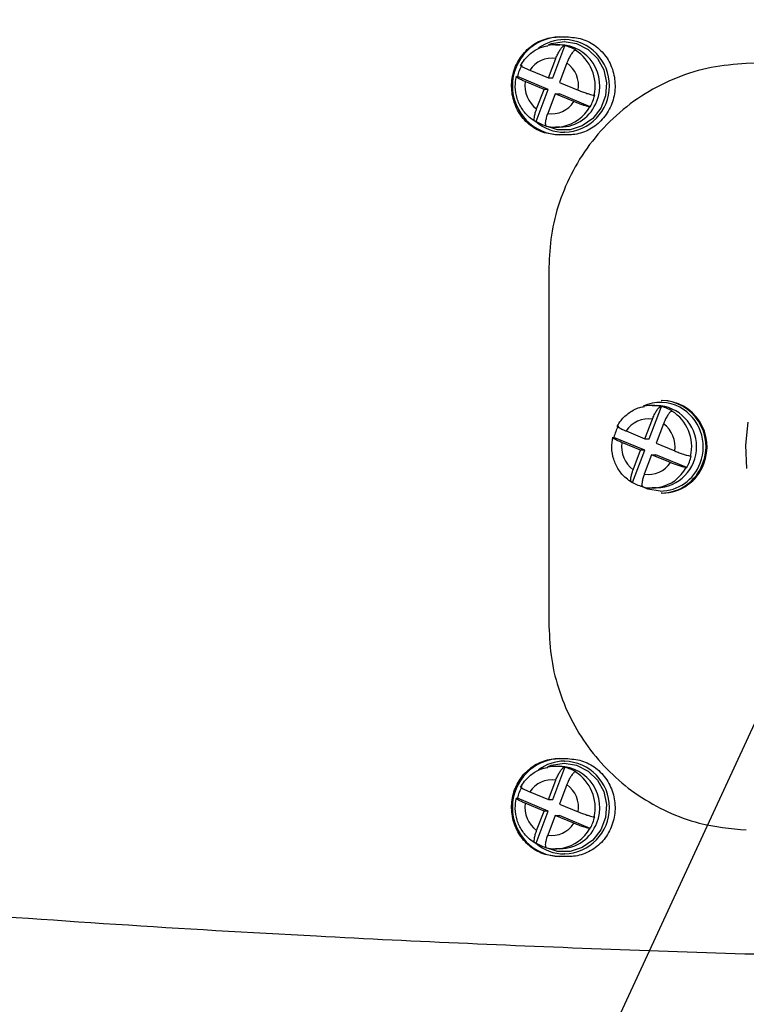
# Model space of a CAD drawing. Header units: millimetres. Extents: x 7590 to 10884, y -1862 to 419.
# Tile 5 of 83: x 8186 to 8256, y -1444 to -1348. Entities that reach past the tile are written whole.
import ezdxf

# ---------------------------------------------------------------- set-up
doc = ezdxf.new("R2010")
doc.units = ezdxf.units.MM
doc.header["$PDSIZE"] = -1
doc.styles.get("Standard").update_dxf_attribs({"font": 'times.ttf'})
doc.dimstyles.new('ISO-25', dxfattribs={"dimtxt": 18, "dimasz": 15, "dimexe": 1.25, "dimexo": 0.625, "dimtad": 1, "dimtoh": 1, "dimtxsty": 'Standard', "dimcen": 2.5, "dimadec": 0, "dimazin": 0, "dimtfac": 1, "dimtmove": 0, "dimatfit": 3, "dimfxl": 1, "dimarcsym": 0})

# ---------------------------------------------------------------- blocks, each defined once
blk = doc.blocks.new('*D113')
at = {"color": 0, "lineweight": -2}
for p, q in [((8139.142, -1388.861), (8139.142, -1251.296)), ((8414.142, -1360.861), (8414.142, -1251.296)), ((8402.142, -1252.546), (8151.142, -1252.546))]:
    blk.add_line(p, q, dxfattribs=at)
at = {"color": 0}
for points in [[(8151.142, -1250.546), (8151.142, -1254.546), (8139.142, -1252.546)], [(8402.142, -1254.546), (8402.142, -1250.546), (8414.142, -1252.546)]]:
    blk.add_solid(points, dxfattribs=at)
at = {"layer": 'Defpoints', "color": 0}
for p in [(8139.142, -1252.546), (8414.142, -1361.486), (8139.142, -1389.486)]:
    blk.add_point(p, dxfattribs=at)
at = {"color": 0, "insert": (8276.642, -1244.27), "char_height": 15, "attachment_point": 5}
blk.add_mtext('275', dxfattribs=at)

msp = doc.modelspace()

# ---------------------------------------------------------------- linework, layer by layer
at = {"color": 7, "lineweight": 25}
for p, q in [((8238.084, -1349.736), (8239.039, -1349.736)), ((8238.649, -1349.986), (8238.691, -1349.986)), ((8237.503, -1353.707), (8238.691, -1350.588)), ((8237.772, -1350.486), (8238.211, -1350.486)), ((8238.691, -1350.588), (8238.637, -1350.588)), ((8239.71, -1351.03), (8239.764, -1351.03)), ((8237.092, -1353.707), (8237.812, -1351.818)), ((8238.885, -1352.26), (8238.165, -1354.149)), ((8235.275, -1352.959), (8237.092, -1353.707)), ((8234.079, -1353.587), (8234.024, -1353.587)), ((8237.078, -1354.823), (8234.079, -1353.587)), ((8236.667, -1354.823), (8234.85, -1354.074)), ((8237.092, -1353.707), (8237.503, -1353.707)), ((8238.165, -1354.149), (8239.983, -1354.898)), ((8235.89, -1357.942), (8237.078, -1354.823)), ((8235.947, -1356.712), (8236.667, -1354.823)), ((8237.078, -1354.823), (8236.667, -1354.823)), ((8237.74, -1355.265), (8237.02, -1357.154)), ((8237.74, -1355.265), (8238.151, -1355.265)), ((8239.558, -1356.013), (8237.74, -1355.265)), ((8241.151, -1356.5), (8238.151, -1355.265)), ((8241.576, -1355.385), (8241.521, -1355.385)), ((8241.096, -1356.5), (8241.151, -1356.5)), ((8235.835, -1357.942), (8235.89, -1357.942)), ((8238.211, -1358.486), (8237.772, -1358.486)), ((8238.691, -1358.986), (8238.649, -1358.986)), ((8238.986, -1359.236), (8238.03, -1359.236)), ((8246.868, -1388.707), (8248.056, -1385.588)), ((8247.137, -1385.486), (8247.578, -1385.486)), ((8248.056, -1385.588), (8248.001, -1385.588)), ((8248.019, -1384.986), (8248.129, -1384.986)), ((8249.073, -1386.03), (8249.128, -1386.03)), ((8246.455, -1388.707), (8247.174, -1386.818)), ((8248.247, -1387.26), (8247.527, -1389.149)), ((8243.445, -1388.587), (8243.39, -1388.587)), ((8246.443, -1389.823), (8243.445, -1388.587)), ((8244.638, -1387.959), (8246.455, -1388.707)), ((8246.03, -1389.823), (8244.213, -1389.074)), ((8246.455, -1388.707), (8246.868, -1388.707)), ((8247.527, -1389.149), (8249.343, -1389.898)), ((8245.256, -1392.942), (8246.443, -1389.823)), ((8245.31, -1391.712), (8246.03, -1389.823)), ((8246.443, -1389.823), (8246.03, -1389.823)), ((8247.102, -1390.265), (8246.383, -1392.154)), ((8247.102, -1390.265), (8247.516, -1390.265)), ((8248.919, -1391.013), (8247.102, -1390.265)), ((8250.514, -1391.5), (8247.516, -1390.265)), ((8250.939, -1390.385), (8250.883, -1390.385)), ((8250.459, -1391.5), (8250.514, -1391.5)), ((8245.2, -1392.942), (8245.256, -1392.942)), ((8247.578, -1393.486), (8247.137, -1393.486)), ((8248.129, -1393.986), (8248.019, -1393.986)), ((8238.03, -1419.736), (8238.986, -1419.736)), ((8238.649, -1419.986), (8238.691, -1419.986)), ((8237.503, -1423.707), (8238.691, -1420.588)), ((8237.772, -1420.486), (8238.211, -1420.486)), ((8238.691, -1420.588), (8238.637, -1420.588)), ((8239.71, -1421.03), (8239.764, -1421.03)), ((8237.092, -1423.707), (8237.812, -1421.818)), ((8235.275, -1422.959), (8237.092, -1423.707)), ((8238.885, -1422.26), (8238.165, -1424.149)), ((8234.079, -1423.587), (8234.024, -1423.587)), ((8237.078, -1424.823), (8234.079, -1423.587)), ((8237.092, -1423.707), (8237.503, -1423.707)), ((8236.667, -1424.823), (8234.85, -1424.074)), ((8235.89, -1427.942), (8237.078, -1424.823)), ((8235.947, -1426.712), (8236.667, -1424.823)), ((8237.078, -1424.823), (8236.667, -1424.823)), ((8238.165, -1424.149), (8239.983, -1424.898)), ((8237.74, -1425.265), (8237.02, -1427.154)), ((8237.74, -1425.265), (8238.151, -1425.265)), ((8239.558, -1426.013), (8237.74, -1425.265)), ((8241.151, -1426.5), (8238.151, -1425.265)), ((8241.576, -1425.385), (8241.521, -1425.385)), ((8241.096, -1426.5), (8241.151, -1426.5)), ((8235.835, -1427.942), (8235.89, -1427.942)), ((8238.211, -1428.486), (8237.772, -1428.486)), ((8239.039, -1429.236), (8238.084, -1429.236)), ((8238.691, -1428.986), (8238.649, -1428.986))]:
    msp.add_line(p, q, dxfattribs=at)
msp.add_line((8269.371, -1389.737), (8216.907, -1503.093))
at = {"color": 7, "lineweight": 25, "flags": 128}
for points in [[(8237.144, -1350.459), (8237.388, -1350.373), (8238.607, -1350.186), (8239.826, -1350.381), (8240.935, -1350.941), (8241.836, -1351.816), (8242.449, -1352.928), (8242.719, -1354.178), (8242.623, -1355.456), (8242.169, -1356.648), (8241.397, -1357.647), (8240.377, -1358.366), (8239.198, -1358.74), (8237.965, -1358.736), (8236.788, -1358.354), (8236.709, -1358.313)], [(8256.423, -1387.092), (8256.187, -1389.332), (8256.298, -1391.582)], [(8247.929, -1393.786), (8246.733, -1393.591), (8246.087, -1393.317)], [(8237.022, -1420.509), (8237.388, -1420.373), (8238.607, -1420.186), (8239.826, -1420.381), (8240.935, -1420.941), (8241.836, -1421.816), (8242.449, -1422.928), (8242.719, -1424.178), (8242.623, -1425.456), (8242.169, -1426.648), (8241.397, -1427.647), (8240.377, -1428.366), (8239.198, -1428.74), (8237.965, -1428.736), (8236.788, -1428.354), (8236.709, -1428.313)]]:
    msp.add_lwpolyline(points, dxfattribs=at)
at = {"color": 7, "lineweight": 25}
for centre, radius, start, end in [((8238.343, -1354.486), 4.752, 91.61756, 268.38244), ((8238.659, -1354.208), 4.222, 90.12877, 126.89487), ((8237.772, -1354.19), 3.704, 76.50527, 101.21895), ((8238.088, -1354.471), 3.987, 338.08855, 88.23842), ((8237.812, -1354.247), 3.762, 58.74242, 76.4845), ((8237.562, -1354.477), 4.061, 347.09282, 58.07951), ((8237.424, -1354.345), 2.557, 81.2635, 147.16629), ((8237.27, -1354.479), 2.745, 351.22107, 53.95125), ((8238.076, -1354.472), 4.094, 150.76054, 167.52766), ((8237.563, -1354.493), 2.745, 171.22107, 233.95125), ((8237.409, -1354.627), 2.557, 261.2635, 327.16629), ((8238.17, -1354.633), 3.853, 270.61089, 339.87129), ((8237.578, -1354.5), 4.094, 330.76054, 347.52766), ((8238.661, -1354.753), 4.233, 228.85993, 269.83867), ((8237.842, -1354.725), 3.762, 238.74242, 256.4845), ((8237.772, -1354.782), 3.704, 256.50527, 281.21895), ((8247.964, -1389.183), 3.996, 61.90104, 115.01076), ((8247.137, -1389.186), 3.7, 76.4986, 101.20121), ((8247.46, -1389.486), 4.002, 271.69108, 88.30892), ((8247.909, -1389.45), 4.465, 337.71147, 88.58932), ((8247.177, -1389.244), 3.76, 58.72923, 76.47756), ((8247.984, -1389.473), 4.489, 338.15271, 88.14808), ((8246.924, -1389.477), 4.062, 347.09396, 58.0581), ((8247.444, -1389.471), 4.095, 150.77315, 167.53406), ((8246.786, -1389.344), 2.556, 81.26412, 147.18706), ((8246.63, -1389.479), 2.745, 351.22113, 53.93093), ((8246.927, -1389.493), 2.745, 171.22113, 233.93093), ((8246.94, -1389.501), 4.095, 330.77315, 347.53406), ((8246.771, -1389.628), 2.556, 261.26412, 327.18706), ((8247.976, -1389.66), 4.326, 270.56204, 339.94708), ((8248.095, -1389.672), 4.314, 270.45273, 340.05639), ((8247.207, -1389.728), 3.76, 238.72923, 256.47756), ((8247.137, -1389.786), 3.7, 256.4986, 281.20121), ((8238.343, -1424.486), 4.752, 91.61756, 268.38244), ((8238.659, -1424.208), 4.222, 90.12877, 126.89487), ((8237.772, -1424.19), 3.704, 76.50527, 101.21895), ((8238.088, -1424.471), 3.987, 338.08855, 88.23842), ((8237.812, -1424.247), 3.762, 58.74242, 76.4845), ((8237.562, -1424.477), 4.061, 347.09282, 58.07951), ((8237.424, -1424.345), 2.557, 81.2635, 147.16629), ((8238.076, -1424.472), 4.094, 150.76054, 167.52766), ((8237.27, -1424.479), 2.745, 351.22107, 53.95125), ((8237.563, -1424.493), 2.745, 171.22107, 233.95125), ((8237.578, -1424.5), 4.094, 330.76054, 347.52766), ((8237.409, -1424.627), 2.557, 261.2635, 327.16629), ((8238.17, -1424.633), 3.853, 270.61089, 339.87129), ((8238.661, -1424.753), 4.233, 228.85993, 269.83867), ((8237.842, -1424.725), 3.762, 238.74242, 256.4845), ((8237.772, -1424.782), 3.704, 256.50527, 281.21895)]:
    msp.add_arc(centre, radius, start, end, dxfattribs=at)
at = {"color": 8, "lineweight": 25}
for centre, radius, start, end in [((8238.514, -1354.486), 4.502, 271.71353, 88.28647), ((8237.723, -1354.642), 3.851, 281.52856, 331.14975), ((8247.731, -1389.485), 4.373, 338.75685, 61.07039), ((8247.087, -1389.644), 3.849, 281.51537, 331.16758), ((8247.934, -1389.668), 4.118, 269.92673, 340.09522), ((8238.514, -1424.486), 4.502, 271.71353, 88.28647), ((8237.723, -1424.642), 3.851, 281.52856, 331.14975)]:
    msp.add_arc(centre, radius, start, end, dxfattribs=at)
at = {"color": 7, "lineweight": 25}
for points, knots in [([(8238.03, -1359.236), (8237.52, -1359.183), (8236.499, -1359.078), (8235.145, -1358.259), (8234.12, -1357.052), (8233.54, -1355.545), (8233.47, -1353.921), (8233.917, -1352.361), (8234.83, -1351.041), (8236.105, -1350.114), (8237.26, -1349.764), (8237.925, -1349.741), (8238.084, -1349.736)], [0, 0, 0, 0, 0.107447, 0.214893, 0.322374, 0.42986, 0.537294, 0.644639, 0.751901, 0.859132, 0.966405, 1, 1, 1, 1]), ([(8239.039, -1349.736), (8239.549, -1349.789), (8240.569, -1349.894), (8241.923, -1350.714), (8242.949, -1351.921), (8243.531, -1353.428), (8243.604, -1355.051), (8243.158, -1356.611), (8242.244, -1357.931), (8240.967, -1358.859), (8239.81, -1359.208), (8239.144, -1359.231), (8238.986, -1359.236)], [0, 0, 0, 0, 0.107474, 0.214947, 0.322434, 0.429893, 0.537295, 0.644636, 0.751933, 0.859213, 0.96651, 1, 1, 1, 1]), ([(8234.38, -1352.517), (8234.503, -1352.318), (8234.823, -1351.801), (8235.559, -1351.145), (8236.363, -1350.69), (8236.889, -1350.618), (8237.047, -1350.596)], [0, 0, 0, 0, 0.204165, 0.531494, 0.85869, 1, 1, 1, 1]), ([(8237.812, -1351.818), (8237.87, -1351.677), (8237.985, -1351.396), (8238.19, -1351.023), (8238.388, -1350.747), (8238.541, -1350.607), (8238.61, -1350.593), (8238.637, -1350.588)], [0, 0, 0, 0, 0.219847, 0.439843, 0.656281, 0.869372, 1, 1, 1, 1]), ([(8239.71, -1351.03), (8239.665, -1351.043), (8239.575, -1351.07), (8239.391, -1351.277), (8239.194, -1351.582), (8239.018, -1351.928), (8238.924, -1352.162), (8238.885, -1352.26)], [0, 0, 0, 0, 0.210791, 0.421555, 0.63314, 0.847017, 1, 1, 1, 1]), ([(8256.279, -1352.311), (8255.135, -1352.404), (8252.848, -1352.59), (8249.53, -1353.609), (8246.422, -1355.168), (8243.638, -1357.245), (8241.277, -1359.777), (8239.41, -1362.624), (8238.091, -1365.724), (8237.284, -1368.892), (8237.188, -1371.037), (8237.142, -1372.073)], [0, 0, 0, 0, 0.1153, 0.230586, 0.346046, 0.461481, 0.573542, 0.685581, 0.792742, 0.899897, 1, 1, 1, 1]), ([(8304.142, -1351.486), (8298.766, -1351.512), (8288.015, -1351.564), (8272.088, -1351.866), (8261.549, -1352.163), (8256.279, -1352.311)], [0, 0, 0, 0, 0.333322, 0.666594, 1, 1, 1, 1]), ([(8234.411, -1352.491), (8234.405, -1352.493), (8234.378, -1352.502), (8234.466, -1352.571), (8234.673, -1352.69), (8234.963, -1352.828), (8235.183, -1352.92), (8235.275, -1352.959)], [0, 0, 0, 0, 0.068921, 0.317572, 0.567192, 0.819516, 1, 1, 1, 1]), ([(8235.817, -1357.946), (8235.623, -1357.816), (8235.125, -1357.482), (8234.485, -1356.727), (8234.01, -1355.708), (8233.818, -1354.617), (8233.927, -1353.907), (8233.979, -1353.569)], [0, 0, 0, 0, 0.139008, 0.3580019, 0.5779299, 0.7989043, 1, 1, 1, 1]), ([(8234.85, -1354.074), (8234.719, -1354.019), (8234.457, -1353.907), (8234.161, -1353.76), (8233.988, -1353.65), (8233.953, -1353.595), (8234.004, -1353.589), (8234.024, -1353.587)], [0, 0, 0, 0, 0.219847, 0.439843, 0.656281, 0.869372, 1, 1, 1, 1]), ([(8239.983, -1354.898), (8240.122, -1354.953), (8240.4, -1355.065), (8240.821, -1355.212), (8241.18, -1355.322), (8241.414, -1355.377), (8241.491, -1355.383), (8241.521, -1355.385)], [0, 0, 0, 0, 0.219847, 0.439843, 0.656281, 0.869372, 1, 1, 1, 1]), ([(8241.096, -1356.5), (8241.043, -1356.495), (8240.939, -1356.485), (8240.634, -1356.403), (8240.26, -1356.282), (8239.883, -1356.144), (8239.653, -1356.052), (8239.558, -1356.013)], [0, 0, 0, 0, 0.210791, 0.421555, 0.63314, 0.847017, 1, 1, 1, 1]), ([(8235.835, -1357.942), (8235.8, -1357.929), (8235.731, -1357.902), (8235.704, -1357.695), (8235.74, -1357.39), (8235.828, -1357.044), (8235.912, -1356.81), (8235.947, -1356.712)], [0, 0, 0, 0, 0.210791, 0.421555, 0.63314, 0.847017, 1, 1, 1, 1]), ([(8237.02, -1357.154), (8236.971, -1357.295), (8236.872, -1357.576), (8236.793, -1357.949), (8236.78, -1358.225), (8236.826, -1358.365), (8236.886, -1358.379), (8236.908, -1358.384)], [0, 0, 0, 0, 0.219847, 0.439843, 0.656281, 0.869372, 1, 1, 1, 1]), ([(8237.142, -1372.073), (8237.142, -1377.877), (8237.142, -1389.486), (8237.142, -1401.094), (8237.142, -1406.899)], [0, 0, 0, 0, 0.499968, 1, 1, 1, 1]), ([(8243.746, -1387.517), (8243.869, -1387.318), (8244.189, -1386.801), (8244.924, -1386.145), (8245.729, -1385.69), (8246.254, -1385.617), (8246.413, -1385.596)], [0, 0, 0, 0, 0.204057, 0.531258, 0.858319, 1, 1, 1, 1]), ([(8247.174, -1386.818), (8247.232, -1386.677), (8247.347, -1386.396), (8247.552, -1386.023), (8247.75, -1385.747), (8247.904, -1385.607), (8247.974, -1385.593), (8248.001, -1385.588)], [0, 0, 0, 0, 0.219847, 0.439843, 0.656281, 0.869372, 1, 1, 1, 1]), ([(8249.073, -1386.03), (8249.028, -1386.043), (8248.938, -1386.07), (8248.753, -1386.277), (8248.556, -1386.582), (8248.379, -1386.928), (8248.286, -1387.162), (8248.247, -1387.26)], [0, 0, 0, 0, 0.210791, 0.421555, 0.63314, 0.847017, 1, 1, 1, 1]), ([(8243.777, -1387.491), (8243.771, -1387.493), (8243.743, -1387.502), (8243.831, -1387.571), (8244.037, -1387.69), (8244.327, -1387.828), (8244.547, -1387.92), (8244.638, -1387.959)], [0, 0, 0, 0, 0.067856, 0.316791, 0.566696, 0.81931, 1, 1, 1, 1]), ([(8245.181, -1392.946), (8244.988, -1392.816), (8244.49, -1392.481), (8243.85, -1391.726), (8243.376, -1390.708), (8243.184, -1389.617), (8243.293, -1388.907), (8243.345, -1388.569)], [0, 0, 0, 0, 0.1390202, 0.3580159, 0.5779526, 0.7989484, 1, 1, 1, 1]), ([(8244.213, -1389.074), (8244.082, -1389.019), (8243.82, -1388.907), (8243.525, -1388.76), (8243.353, -1388.65), (8243.319, -1388.595), (8243.37, -1388.589), (8243.39, -1388.587)], [0, 0, 0, 0, 0.219847, 0.439843, 0.656281, 0.869372, 1, 1, 1, 1]), ([(8249.343, -1389.898), (8249.482, -1389.953), (8249.76, -1390.065), (8250.182, -1390.212), (8250.541, -1390.322), (8250.776, -1390.377), (8250.854, -1390.383), (8250.883, -1390.385)], [0, 0, 0, 0, 0.219847, 0.439843, 0.656281, 0.869372, 1, 1, 1, 1]), ([(8250.459, -1391.5), (8250.406, -1391.495), (8250.301, -1391.485), (8249.995, -1391.403), (8249.621, -1391.282), (8249.244, -1391.144), (8249.014, -1391.052), (8248.919, -1391.013)], [0, 0, 0, 0, 0.210791, 0.421555, 0.63314, 0.847017, 1, 1, 1, 1]), ([(8245.2, -1392.942), (8245.166, -1392.929), (8245.096, -1392.902), (8245.068, -1392.695), (8245.103, -1392.39), (8245.191, -1392.044), (8245.275, -1391.81), (8245.31, -1391.712)], [0, 0, 0, 0, 0.210791, 0.421555, 0.63314, 0.847017, 1, 1, 1, 1]), ([(8246.383, -1392.154), (8246.333, -1392.295), (8246.234, -1392.576), (8246.156, -1392.949), (8246.143, -1393.225), (8246.191, -1393.365), (8246.25, -1393.379), (8246.273, -1393.384)], [0, 0, 0, 0, 0.219847, 0.439843, 0.656281, 0.869372, 1, 1, 1, 1]), ([(8237.142, -1406.899), (8237.194, -1407.979), (8237.297, -1410.139), (8238.104, -1413.292), (8239.38, -1416.259), (8241.116, -1418.977), (8243.267, -1421.358), (8245.787, -1423.385), (8248.623, -1424.959), (8252.127, -1426.263), (8254.743, -1426.514), (8256.279, -1426.661)], [0, 0, 0, 0, 0.104374, 0.208746, 0.313085, 0.417436, 0.522587, 0.627758, 0.736537, 0.845335, 1, 1, 1, 1]), ([(8238.084, -1429.236), (8237.574, -1429.183), (8236.554, -1429.079), (8235.192, -1428.26), (8234.154, -1427.054), (8233.555, -1425.55), (8233.462, -1423.929), (8233.887, -1422.369), (8234.782, -1421.047), (8236.047, -1420.116), (8237.202, -1419.764), (8237.87, -1419.741), (8238.03, -1419.736)], [0, 0, 0, 0, 0.107367, 0.214737, 0.322039, 0.429277, 0.536519, 0.64383, 0.751234, 0.858706, 0.966195, 1, 1, 1, 1]), ([(8238.986, -1419.736), (8239.496, -1419.788), (8240.518, -1419.893), (8241.881, -1420.712), (8242.921, -1421.918), (8243.519, -1423.422), (8243.61, -1425.044), (8243.182, -1426.604), (8242.285, -1427.926), (8241.02, -1428.856), (8239.866, -1429.208), (8239.198, -1429.231), (8239.039, -1429.236)], [0, 0, 0, 0, 0.107351, 0.214703, 0.322014, 0.429296, 0.536583, 0.643904, 0.751283, 0.858722, 0.966203, 1, 1, 1, 1]), ([(8234.38, -1422.517), (8234.503, -1422.318), (8234.823, -1421.801), (8235.559, -1421.145), (8236.363, -1420.69), (8236.889, -1420.618), (8237.047, -1420.596)], [0, 0, 0, 0, 0.204165, 0.531494, 0.85869, 1, 1, 1, 1]), ([(8237.812, -1421.818), (8237.87, -1421.677), (8237.985, -1421.396), (8238.19, -1421.023), (8238.388, -1420.747), (8238.541, -1420.607), (8238.61, -1420.593), (8238.637, -1420.588)], [0, 0, 0, 0, 0.219847, 0.439843, 0.656281, 0.869372, 1, 1, 1, 1]), ([(8239.71, -1421.03), (8239.665, -1421.043), (8239.575, -1421.07), (8239.391, -1421.277), (8239.194, -1421.582), (8239.018, -1421.928), (8238.924, -1422.162), (8238.885, -1422.26)], [0, 0, 0, 0, 0.210791, 0.421555, 0.63314, 0.847017, 1, 1, 1, 1]), ([(8234.411, -1422.491), (8234.405, -1422.493), (8234.378, -1422.502), (8234.466, -1422.571), (8234.673, -1422.69), (8234.963, -1422.828), (8235.183, -1422.92), (8235.275, -1422.959)], [0, 0, 0, 0, 0.068921, 0.317572, 0.567192, 0.819516, 1, 1, 1, 1]), ([(8235.817, -1427.946), (8235.623, -1427.816), (8235.125, -1427.482), (8234.485, -1426.727), (8234.01, -1425.708), (8233.818, -1424.617), (8233.927, -1423.907), (8233.979, -1423.569)], [0, 0, 0, 0, 0.139008, 0.3580019, 0.5779299, 0.7989043, 1, 1, 1, 1]), ([(8234.85, -1424.074), (8234.719, -1424.019), (8234.457, -1423.907), (8234.161, -1423.76), (8233.988, -1423.65), (8233.953, -1423.595), (8234.004, -1423.589), (8234.024, -1423.587)], [0, 0, 0, 0, 0.219847, 0.439843, 0.656281, 0.869372, 1, 1, 1, 1]), ([(8239.983, -1424.898), (8240.122, -1424.953), (8240.4, -1425.065), (8240.821, -1425.212), (8241.18, -1425.322), (8241.414, -1425.377), (8241.491, -1425.383), (8241.521, -1425.385)], [0, 0, 0, 0, 0.219847, 0.439843, 0.656281, 0.869372, 1, 1, 1, 1]), ([(8235.835, -1427.942), (8235.8, -1427.929), (8235.731, -1427.902), (8235.704, -1427.695), (8235.74, -1427.39), (8235.828, -1427.044), (8235.912, -1426.81), (8235.947, -1426.712)], [0, 0, 0, 0, 0.210791, 0.421555, 0.63314, 0.847017, 1, 1, 1, 1]), ([(8241.096, -1426.5), (8241.043, -1426.495), (8240.939, -1426.485), (8240.634, -1426.403), (8240.26, -1426.282), (8239.883, -1426.144), (8239.653, -1426.052), (8239.558, -1426.013)], [0, 0, 0, 0, 0.210791, 0.421555, 0.63314, 0.847017, 1, 1, 1, 1]), ([(8237.02, -1427.154), (8236.971, -1427.295), (8236.872, -1427.576), (8236.793, -1427.949), (8236.78, -1428.225), (8236.826, -1428.365), (8236.886, -1428.379), (8236.908, -1428.384)], [0, 0, 0, 0, 0.219847, 0.439843, 0.656281, 0.869372, 1, 1, 1, 1]), ([(8156.852, -1432.583), (8163.176, -1433.209), (8175.826, -1434.462), (8195.121, -1435.835), (8212.948, -1436.885), (8229.27, -1437.671), (8244.045, -1438.269), (8258.902, -1438.76), (8273.855, -1439.14), (8288.9, -1439.417), (8299.061, -1439.463), (8304.142, -1439.486)], [0, 0, 0, 0, 0.1331964, 0.2664267, 0.3996884, 0.4997006, 0.5997297, 0.6997755, 0.7998376, 0.8999145, 1, 1, 1, 1]), ([(8156.78, -1442.511), (8163.107, -1443.148), (8175.76, -1444.421), (8195.084, -1445.814), (8212.937, -1446.875), (8229.28, -1447.668), (8244.066, -1448.268), (8258.928, -1448.761), (8273.879, -1449.141), (8288.914, -1449.418), (8299.068, -1449.463), (8304.142, -1449.486)], [0, 0, 0, 0, 0.133582, 0.267124, 0.400605, 0.500664, 0.60067, 0.700616, 0.800493, 0.900292, 1, 1, 1, 1])]:
    msp.add_open_spline(points, degree=3, knots=knots, dxfattribs=at)

# ---------------------------------------------------------------- dimensions: what is measured, and where the dimension line sits
dim = msp.add_linear_dim(base=(8139.142, -1252.546), p1=(8414.142, -1361.486), p2=(8139.142, -1389.486), angle=180, dimstyle='ISO-25', override={"dimtxt": 15, "dimasz": 12})
dim.commit()
dim.dimension.update_dxf_attribs({"geometry": '*D113', "text_midpoint": (8276.642, -1244.27)})

doc.saveas('drawing.dxf')
